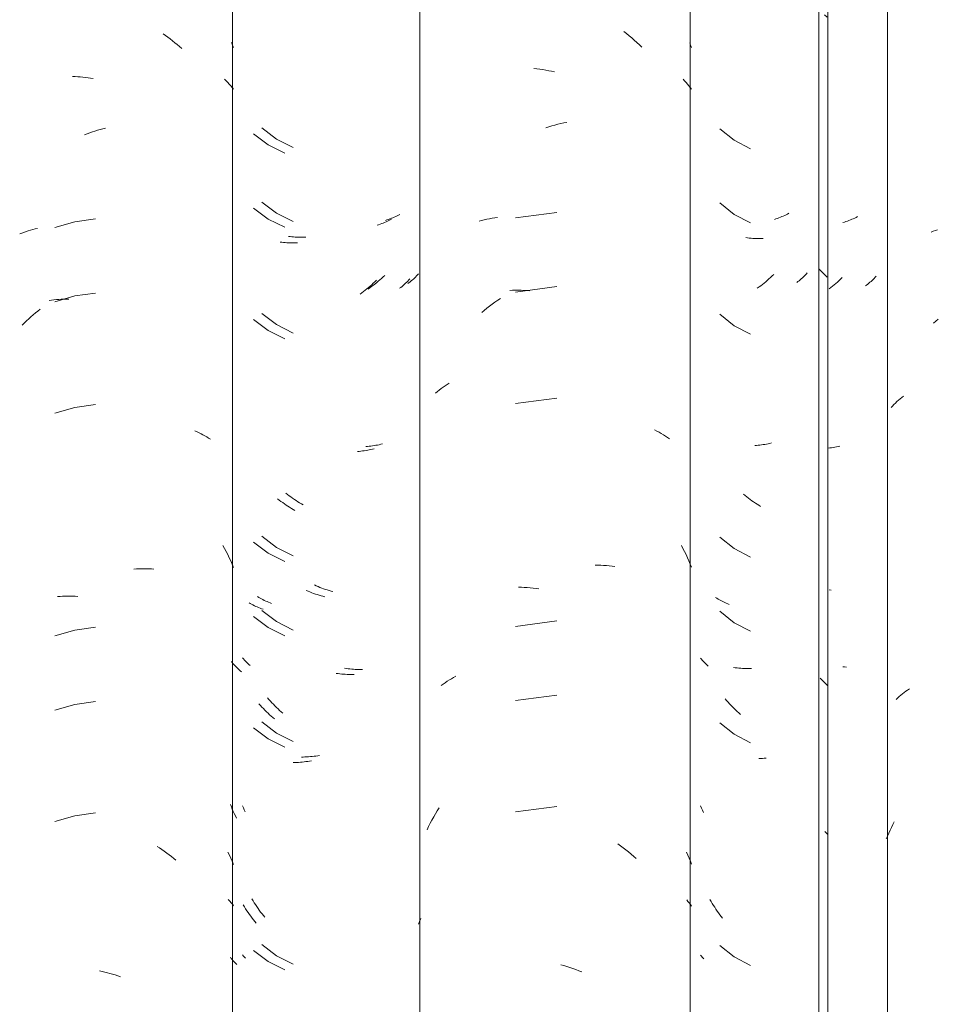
# Model space of a CAD drawing. Header units: metres. Extents: x -27.3 to 21, y -0.3 to 10.3.
# Tile 127 of 255: x 11.431 to 11.803, y 3.473 to 3.873. Entities that reach past the tile are written whole.
import ezdxf

# ---------------------------------------------------------------- set-up
doc = ezdxf.new("R2010")
doc.units = ezdxf.units.M
doc.layers.add('A-GLAZ-CWMG', color=7, linetype='Continuous', lineweight=5)

# ---------------------------------------------------------------- blocks, each defined once
blk = doc.blocks.new('FP_67-FACHADA 03')
at = {"layer": 'A-GLAZ-CWMG', "color": 9, "true_color": 0xc0c0c0}
for p, q in [((16.69683, 3.8671), (16.6978, 3.86641)), ((16.6978, 3.86641), (16.69876, 3.8657)), ((16.69876, 3.8657), (16.69971, 3.86498)), ((16.69971, 3.86498), (16.70066, 3.86424)), ((16.70066, 3.86424), (16.70159, 3.86348)), ((16.70159, 3.86348), (16.70252, 3.8627)), ((16.70252, 3.8627), (16.70344, 3.86191)), ((16.70344, 3.86191), (16.70434, 3.86111)), ((16.72453, 3.86353), (16.72499, 3.86251)), ((16.72499, 3.86251), (16.72544, 3.86148)), ((16.66005, 3.84977), (16.66108, 3.84972)), ((16.66108, 3.84972), (16.66212, 3.84966)), ((16.66212, 3.84966), (16.66316, 3.84959)), ((16.66316, 3.84959), (16.6642, 3.84949)), ((16.6642, 3.84949), (16.66525, 3.84937)), ((16.66525, 3.84937), (16.6663, 3.84924)), ((16.6663, 3.84924), (16.66735, 3.84909)), ((16.66735, 3.84909), (16.6684, 3.84891)), ((16.72174, 3.84868), (16.72241, 3.84803)), ((16.72241, 3.84803), (16.72305, 3.84737)), ((16.72305, 3.84737), (16.72368, 3.8467)), ((16.72368, 3.8467), (16.72428, 3.84601)), ((16.72428, 3.84601), (16.72487, 3.84532)), ((16.72487, 3.84532), (16.72544, 3.84461)), ((16.6649, 3.82604), (16.66594, 3.82645)), ((16.66594, 3.82645), (16.66699, 3.82684)), ((16.66699, 3.82684), (16.66805, 3.82722)), ((16.66805, 3.82722), (16.6691, 3.82757)), ((16.6691, 3.82757), (16.67016, 3.82791)), ((16.67016, 3.82791), (16.67122, 3.82823)), ((16.67122, 3.82823), (16.67227, 3.82853)), ((16.67227, 3.82853), (16.67333, 3.82881)), ((16.6609, 3.79079), (16.65278, 3.78845)), ((16.66928, 3.79197), (16.6609, 3.79079)), ((16.63853, 3.78582), (16.6394, 3.78616)), ((16.6394, 3.78616), (16.64027, 3.78648)), ((16.64027, 3.78648), (16.64115, 3.78679)), ((16.64115, 3.78679), (16.64204, 3.78708)), ((16.64204, 3.78708), (16.64295, 3.78736)), ((16.64295, 3.78736), (16.64386, 3.78762)), ((16.64386, 3.78762), (16.64478, 3.78787)), ((16.64478, 3.78787), (16.64571, 3.7881)), ((16.66928, 3.76183), (16.6609, 3.76065)), ((16.65048, 3.75884), (16.65146, 3.75897)), ((16.65146, 3.75897), (16.65245, 3.75908)), ((16.65245, 3.75908), (16.65344, 3.75917)), ((16.6609, 3.76065), (16.65278, 3.7583)), ((16.65344, 3.75917), (16.65444, 3.75925)), ((16.65444, 3.75925), (16.65545, 3.7593)), ((16.65545, 3.7593), (16.65646, 3.75934)), ((16.65646, 3.75934), (16.65747, 3.75936)), ((16.65747, 3.75936), (16.6585, 3.75937)), ((16.64403, 3.753), (16.64495, 3.75378)), ((16.64495, 3.75378), (16.64588, 3.75454)), ((16.64588, 3.75454), (16.64682, 3.75529)), ((16.63955, 3.74886), (16.64043, 3.74972)), ((16.64043, 3.74972), (16.64131, 3.75056)), ((16.64131, 3.75056), (16.64221, 3.75139)), ((16.64221, 3.75139), (16.64311, 3.7522)), ((16.64311, 3.7522), (16.64403, 3.753)), ((16.6609, 3.71543), (16.65278, 3.71309)), ((16.66928, 3.71661), (16.6609, 3.71543)), ((16.70972, 3.70592), (16.71055, 3.70554)), ((16.71055, 3.70554), (16.71137, 3.70515)), ((16.71137, 3.70515), (16.71218, 3.70474)), ((16.71218, 3.70474), (16.71297, 3.70432)), ((16.71297, 3.70432), (16.71375, 3.70388)), ((16.71375, 3.70388), (16.71452, 3.70343)), ((16.71452, 3.70343), (16.71528, 3.70297)), ((16.71528, 3.70297), (16.71602, 3.70249)), ((16.72101, 3.65941), (16.7217, 3.65817)), ((16.7217, 3.65817), (16.72237, 3.65692)), ((16.72237, 3.65692), (16.72302, 3.65566)), ((16.72302, 3.65566), (16.72366, 3.65438)), ((16.72366, 3.65438), (16.72427, 3.6531)), ((16.68492, 3.6498), (16.68596, 3.64986)), ((16.68596, 3.64986), (16.68699, 3.6499)), ((16.68699, 3.6499), (16.68802, 3.64992)), ((16.68802, 3.64992), (16.68904, 3.64992)), ((16.68904, 3.64992), (16.69006, 3.64991)), ((16.69006, 3.64991), (16.69107, 3.64987)), ((16.69107, 3.64987), (16.69208, 3.64982)), ((16.69208, 3.64982), (16.69308, 3.64975)), ((16.72427, 3.6531), (16.72486, 3.6518)), ((16.72486, 3.6518), (16.72544, 3.65048)), ((16.65392, 3.63864), (16.65492, 3.6387)), ((16.65492, 3.6387), (16.65593, 3.63875)), ((16.65593, 3.63875), (16.65695, 3.63878)), ((16.65695, 3.63878), (16.65796, 3.6388)), ((16.65796, 3.6388), (16.65899, 3.63879)), ((16.65899, 3.63879), (16.66002, 3.63877)), ((16.66002, 3.63877), (16.66105, 3.63873)), ((16.66105, 3.63873), (16.66209, 3.63867)), ((16.66928, 3.62618), (16.6609, 3.62501)), ((16.6609, 3.62501), (16.65278, 3.62266)), ((16.6609, 3.59486), (16.65278, 3.59252)), ((16.66928, 3.59604), (16.6609, 3.59486)), ((16.6609, 3.54965), (16.65278, 3.5473)), ((16.66928, 3.55083), (16.6609, 3.54965)), ((16.69433, 3.53721), (16.69532, 3.53657)), ((16.69532, 3.53657), (16.6963, 3.5359)), ((16.6963, 3.5359), (16.69727, 3.53522)), ((16.69727, 3.53522), (16.69824, 3.53452)), ((16.69824, 3.53452), (16.69919, 3.53381)), ((16.69919, 3.53381), (16.70014, 3.53307)), ((16.72311, 3.53491), (16.72372, 3.53368)), ((16.72372, 3.53368), (16.72431, 3.53244)), ((16.70014, 3.53307), (16.70108, 3.53233)), ((16.70108, 3.53233), (16.70201, 3.53156)), ((16.72431, 3.53244), (16.72488, 3.53118)), ((16.72488, 3.53118), (16.72544, 3.52991)), ((16.72326, 3.51558), (16.72383, 3.51496)), ((16.72383, 3.51496), (16.72438, 3.51433)), ((16.72438, 3.51433), (16.72492, 3.51369)), ((16.72492, 3.51369), (16.72544, 3.51304)), ((16.67098, 3.4867), (16.67204, 3.48647)), ((16.67204, 3.48647), (16.6731, 3.48621)), ((16.6731, 3.48621), (16.67416, 3.48594)), ((16.67416, 3.48594), (16.67521, 3.48565)), ((16.67521, 3.48565), (16.67627, 3.48534)), ((16.67627, 3.48534), (16.67733, 3.48501)), ((16.67733, 3.48501), (16.67838, 3.48466)), ((16.67838, 3.48466), (16.67944, 3.4843))]:
    blk.add_line(p, q, dxfattribs=at)
blk = doc.blocks.new('FP_68-FACHADA 03')
at = {"layer": 'A-GLAZ-CWMG', "color": 9, "true_color": 0xc0c0c0}
for p, q in [((16.73693, 3.82891), (16.74287, 3.82436)), ((16.74287, 3.82436), (16.74955, 3.82097)), ((16.73693, 3.79877), (16.74287, 3.79422)), ((16.74287, 3.79422), (16.74955, 3.79082)), ((16.79239, 3.79349), (16.79183, 3.79321)), ((16.79294, 3.79378), (16.79239, 3.79349)), ((16.78767, 3.79154), (16.78704, 3.79135)), ((16.78829, 3.79175), (16.78767, 3.79154)), ((16.7889, 3.79196), (16.78829, 3.79175)), ((16.7895, 3.79219), (16.7889, 3.79196)), ((16.7901, 3.79243), (16.7895, 3.79219)), ((16.79068, 3.79268), (16.7901, 3.79243)), ((16.79126, 3.79294), (16.79068, 3.79268)), ((16.79183, 3.79321), (16.79126, 3.79294)), ((16.74835, 3.78477), (16.74767, 3.78486)), ((16.74904, 3.78469), (16.74835, 3.78477)), ((16.74974, 3.78462), (16.74904, 3.78469)), ((16.75044, 3.78457), (16.74974, 3.78462)), ((16.75114, 3.78453), (16.75044, 3.78457)), ((16.75186, 3.7845), (16.75114, 3.78453)), ((16.75257, 3.78449), (16.75186, 3.7845)), ((16.75329, 3.78449), (16.75257, 3.78449)), ((16.75401, 3.7845), (16.75329, 3.78449)), ((16.75474, 3.78452), (16.75401, 3.7845)), ((16.80045, 3.76961), (16.80007, 3.76918)), ((16.78284, 3.76551), (16.78217, 3.76498)), ((16.78352, 3.76606), (16.78284, 3.76551)), ((16.78418, 3.76662), (16.78352, 3.76606)), ((16.78484, 3.76719), (16.78418, 3.76662)), ((16.78549, 3.76778), (16.78484, 3.76719)), ((16.78614, 3.76838), (16.78549, 3.76778)), ((16.78678, 3.76898), (16.78614, 3.76838)), ((16.79664, 3.76602), (16.79616, 3.76566)), ((16.79711, 3.76639), (16.79664, 3.76602)), ((16.79757, 3.76676), (16.79711, 3.76639)), ((16.79801, 3.76715), (16.79757, 3.76676)), ((16.79845, 3.76754), (16.79801, 3.76715)), ((16.79887, 3.76794), (16.79845, 3.76754)), ((16.79928, 3.76834), (16.79887, 3.76794)), ((16.79968, 3.76876), (16.79928, 3.76834)), ((16.80007, 3.76918), (16.79968, 3.76876)), ((16.78079, 3.76394), (16.7801, 3.76344)), ((16.78148, 3.76445), (16.78079, 3.76394)), ((16.78217, 3.76498), (16.78148, 3.76445)), ((16.73693, 3.75356), (16.74287, 3.74901)), ((16.74287, 3.74901), (16.74955, 3.74561)), ((16.77976, 3.69958), (16.77906, 3.69953)), ((16.78046, 3.69964), (16.77976, 3.69958)), ((16.78115, 3.69972), (16.78046, 3.69964)), ((16.78184, 3.6998), (16.78115, 3.69972)), ((16.78252, 3.6999), (16.78184, 3.6998)), ((16.7832, 3.70002), (16.78252, 3.6999)), ((16.78386, 3.70014), (16.7832, 3.70002)), ((16.78453, 3.70028), (16.78386, 3.70014)), ((16.78518, 3.70043), (16.78453, 3.70028)), ((16.78583, 3.70059), (16.78518, 3.70043)), ((16.74734, 3.6801), (16.74666, 3.68064)), ((16.74802, 3.67957), (16.74734, 3.6801)), ((16.74871, 3.67906), (16.74802, 3.67957)), ((16.7494, 3.67856), (16.74871, 3.67906)), ((16.7501, 3.67807), (16.7494, 3.67856)), ((16.75081, 3.67759), (16.7501, 3.67807)), ((16.75151, 3.67713), (16.75081, 3.67759)), ((16.75223, 3.67668), (16.75151, 3.67713)), ((16.75294, 3.67624), (16.75223, 3.67668)), ((16.75367, 3.67581), (16.75294, 3.67624)), ((16.73693, 3.66313), (16.74287, 3.65858)), ((16.74287, 3.65858), (16.74955, 3.65518)), ((16.75899, 3.64299), (16.75824, 3.64332)), ((16.75973, 3.64267), (16.75899, 3.64299)), ((16.76048, 3.64237), (16.75973, 3.64267)), ((16.76123, 3.64208), (16.76048, 3.64237)), ((16.76198, 3.64181), (16.76123, 3.64208)), ((16.76273, 3.64155), (16.76198, 3.64181)), ((16.76348, 3.6413), (16.76273, 3.64155)), ((16.73569, 3.63827), (16.73516, 3.63859)), ((16.73622, 3.63796), (16.73569, 3.63827)), ((16.73676, 3.63766), (16.73622, 3.63796)), ((16.73731, 3.63737), (16.73676, 3.63766)), ((16.73787, 3.63709), (16.73731, 3.63737)), ((16.76423, 3.64107), (16.76348, 3.6413)), ((16.76498, 3.64085), (16.76423, 3.64107)), ((16.76573, 3.64064), (16.76498, 3.64085)), ((16.73844, 3.63682), (16.73787, 3.63709)), ((16.73902, 3.63656), (16.73844, 3.63682)), ((16.73961, 3.63631), (16.73902, 3.63656)), ((16.7402, 3.63607), (16.73961, 3.63631)), ((16.74081, 3.63584), (16.7402, 3.63607)), ((16.73693, 3.63298), (16.74287, 3.62844)), ((16.74287, 3.62844), (16.74955, 3.62504)), ((16.72944, 3.61328), (16.72904, 3.61375)), ((16.72985, 3.61282), (16.72944, 3.61328)), ((16.73028, 3.61236), (16.72985, 3.61282)), ((16.73073, 3.61192), (16.73028, 3.61236)), ((16.73118, 3.61148), (16.73073, 3.61192)), ((16.73166, 3.61106), (16.73118, 3.61148)), ((16.73214, 3.61064), (16.73166, 3.61106)), ((16.77115, 3.60941), (16.77041, 3.60952)), ((16.77189, 3.60932), (16.77115, 3.60941)), ((16.77263, 3.60924), (16.77189, 3.60932)), ((16.77337, 3.60917), (16.77263, 3.60924)), ((16.7741, 3.60912), (16.77337, 3.60917)), ((16.77483, 3.60908), (16.7741, 3.60912)), ((16.77556, 3.60905), (16.77483, 3.60908)), ((16.77628, 3.60903), (16.77556, 3.60905)), ((16.777, 3.60903), (16.77628, 3.60903)), ((16.77772, 3.60904), (16.777, 3.60903)), ((16.73974, 3.59686), (16.73915, 3.59753)), ((16.74034, 3.59619), (16.73974, 3.59686)), ((16.74095, 3.59554), (16.74034, 3.59619)), ((16.74156, 3.59489), (16.74095, 3.59554)), ((16.74218, 3.59426), (16.74156, 3.59489)), ((16.74281, 3.59364), (16.74218, 3.59426)), ((16.74345, 3.59303), (16.74281, 3.59364)), ((16.74409, 3.59243), (16.74345, 3.59303)), ((16.74474, 3.59184), (16.74409, 3.59243)), ((16.7454, 3.59127), (16.74474, 3.59184)), ((16.73693, 3.58777), (16.74287, 3.58322)), ((16.74287, 3.58322), (16.74955, 3.57982)), ((16.75368, 3.57349), (16.75296, 3.57349)), ((16.7544, 3.57351), (16.75368, 3.57349)), ((16.75513, 3.57354), (16.7544, 3.57351)), ((16.75586, 3.57359), (16.75513, 3.57354)), ((16.7566, 3.57365), (16.75586, 3.57359)), ((16.75734, 3.57372), (16.7566, 3.57365)), ((16.75808, 3.5738), (16.75734, 3.57372)), ((16.75882, 3.5739), (16.75808, 3.5738)), ((16.75956, 3.57402), (16.75882, 3.5739)), ((16.76031, 3.57414), (16.75956, 3.57402)), ((16.7294, 3.55287), (16.72904, 3.55371)), ((16.72977, 3.55203), (16.7294, 3.55287)), ((16.73016, 3.5512), (16.72977, 3.55203)), ((16.73334, 3.51513), (16.73286, 3.51592)), ((16.73382, 3.51435), (16.73334, 3.51513)), ((16.73432, 3.51357), (16.73382, 3.51435)), ((16.73482, 3.51281), (16.73432, 3.51357)), ((16.73534, 3.51205), (16.73482, 3.51281)), ((16.73586, 3.5113), (16.73534, 3.51205)), ((16.7364, 3.51057), (16.73586, 3.5113)), ((16.73695, 3.50984), (16.7364, 3.51057)), ((16.7375, 3.50912), (16.73695, 3.50984)), ((16.73806, 3.50841), (16.7375, 3.50912)), ((16.73693, 3.49734), (16.74287, 3.49279)), ((16.72944, 3.49271), (16.72904, 3.49318)), ((16.72985, 3.49225), (16.72944, 3.49271)), ((16.73028, 3.4918), (16.72985, 3.49225)), ((16.74287, 3.49279), (16.74955, 3.4894))]:
    blk.add_line(p, q, dxfattribs=at)
blk = doc.blocks.new('FP_70-FACHADA 03')
at = {"layer": 'A-GLAZ-CWMG', "color": 9, "true_color": 0xc0c0c0}
for p, q in [((16.94926, 3.79336), (16.94868, 3.7931)), ((16.94983, 3.79364), (16.94926, 3.79336)), ((16.95039, 3.79392), (16.94983, 3.79364)), ((16.95094, 3.79421), (16.95039, 3.79392)), ((16.94567, 3.79195), (16.94504, 3.79176)), ((16.94629, 3.79216), (16.94567, 3.79195)), ((16.9469, 3.79238), (16.94629, 3.79216)), ((16.9475, 3.79261), (16.9469, 3.79238)), ((16.9481, 3.79285), (16.9475, 3.79261)), ((16.94868, 3.7931), (16.9481, 3.79285)), ((16.94478, 3.76939), (16.94415, 3.76878)), ((16.95805, 3.76964), (16.95766, 3.76921)), ((16.95842, 3.77007), (16.95805, 3.76964)), ((16.94018, 3.76536), (16.9395, 3.76483)), ((16.94086, 3.7659), (16.94018, 3.76536)), ((16.94153, 3.76645), (16.94086, 3.7659)), ((16.94219, 3.76702), (16.94153, 3.76645)), ((16.94285, 3.76759), (16.94219, 3.76702)), ((16.9435, 3.76818), (16.94285, 3.76759)), ((16.94415, 3.76878), (16.9435, 3.76818)), ((16.95463, 3.76647), (16.95415, 3.76611)), ((16.95509, 3.76684), (16.95463, 3.76647)), ((16.95555, 3.76721), (16.95509, 3.76684)), ((16.95599, 3.7676), (16.95555, 3.76721)), ((16.95643, 3.76799), (16.95599, 3.7676)), ((16.95685, 3.76839), (16.95643, 3.76799)), ((16.95726, 3.7688), (16.95685, 3.76839)), ((16.95766, 3.76921), (16.95726, 3.7688)), ((16.93881, 3.76432), (16.93812, 3.76381)), ((16.9395, 3.76483), (16.93881, 3.76432)), ((16.93778, 3.69995), (16.93708, 3.6999)), ((16.93848, 3.70002), (16.93778, 3.69995)), ((16.93917, 3.7001), (16.93848, 3.70002)), ((16.93986, 3.70019), (16.93917, 3.7001)), ((16.94054, 3.70029), (16.93986, 3.70019)), ((16.94121, 3.70041), (16.94054, 3.70029)), ((16.94188, 3.70053), (16.94121, 3.70041)), ((16.94254, 3.70067), (16.94188, 3.70053)), ((16.94319, 3.70083), (16.94254, 3.70067)), ((16.94384, 3.70099), (16.94319, 3.70083)), ((16.92918, 3.60973), (16.92843, 3.60983)), ((16.92992, 3.60964), (16.92918, 3.60973)), ((16.93066, 3.60957), (16.92992, 3.60964)), ((16.9314, 3.6095), (16.93066, 3.60957)), ((16.93213, 3.60945), (16.9314, 3.6095)), ((16.93286, 3.60942), (16.93213, 3.60945)), ((16.93359, 3.6094), (16.93286, 3.60942)), ((16.93431, 3.60939), (16.93359, 3.6094)), ((16.93503, 3.60939), (16.93431, 3.60939)), ((16.93574, 3.60941), (16.93503, 3.60939))]:
    blk.add_line(p, q, dxfattribs=at)
blk = doc.blocks.new('Rectangular Mullion - Telha Fibrocimento - Ondulada-V57-FACHADA 03')
at = {"layer": 'A-GLAZ-CWMG', "true_color": 0xc0c0c0}
h = blk.add_hatch(dxfattribs=at)
h.set_pattern_fill('FP_8', color=9, style=0, pattern_type=2)
h.set_pattern_definition([(315.081, (25.504, -5.855), (0.2861737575, -0.270297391), [0.01667, -0.28643, 0.01667, -1.903]), (315.081, (25.504, -5.855), (0.2861737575, -0.270297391), [-0.31978, -0.28643, 0.01667, -0.58954, -1.01]), (315.081, (25.504, -5.855), (0.2861737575, -0.270297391), [-1.212, 0.01667, -0.28643, 0.01667, -0.69057]), (315.081, (25.504, -5.855), (0.2861737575, -0.270297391), [-1.532, -0.1854, 0.01667, -0.4885]), (126.286, (25.611, -5.954), (-0.205045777, 0.24913451), [0.00997, -0.17136, 0.00997, -1.138]), (126.286, (25.611, -5.954), (-0.205045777, 0.24913451), [-0.19131, -0.17136, 0.00997, -0.35269, -0.60444]), (126.286, (25.611, -5.954), (-0.205045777, 0.24913451), [-0.72533, 0.00997, -0.17136, 0.00997, -0.41314]), (126.286, (25.611, -5.954), (-0.205045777, 0.24913451), [-0.91664, -0.11092, 0.00997, -0.29225]), (147.695, (25.647, -5.96), (-0.081132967, 0.021153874), [0.00698, -0.11998, 0.00698, -0.79715]), (147.695, (25.647, -5.96), (-0.081132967, 0.021153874), [-0.13395, -0.11998, 0.00698, -0.24695, -0.42323]), (147.695, (25.647, -5.96), (-0.081132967, 0.021153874), [-0.50787, 0.00698, -0.11998, 0.00698, -0.28928]), (147.695, (25.647, -5.96), (-0.081132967, 0.021153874), [-0.64182, -0.07766, 0.00698, -0.20463])])
h.paths.add_polyline_path([(16.96682, 2.77693), (16.96644, 4.13255), (16.96314, 4.13584), (16.96314, 2.78059), (16.96674, 2.77701)])
at = {"layer": 'A-GLAZ-CWMG'}
for p, q in [((16.72493, 2.77941), (16.72493, 4.13466)), ((16.96314, 2.78059), (16.96314, 4.13584)), ((16.96682, 2.77693), (16.96682, 4.13218))]:
    blk.add_line(p, q, dxfattribs=at)
for name in ['FP_67-FACHADA 03', 'FP_68-FACHADA 03', 'FP_70-FACHADA 03']:
    blk.add_blockref(name, (0, 0), dxfattribs=at)
blk = doc.blocks.new('FP_76-FACHADA 03')
at = {"layer": 'A-GLAZ-CWMG', "color": 9, "true_color": 0xc0c0c0}
for p, q in [((16.73347, 3.82647), (16.73947, 3.822)), ((16.73947, 3.822), (16.74619, 3.81868)), ((16.73347, 3.79632), (16.73947, 3.79185)), ((16.73947, 3.79185), (16.74619, 3.78853)), ((16.78432, 3.78959), (16.7837, 3.78939)), ((16.78494, 3.7898), (16.78432, 3.78959)), ((16.78555, 3.79002), (16.78494, 3.7898)), ((16.78615, 3.79025), (16.78555, 3.79002)), ((16.78675, 3.79049), (16.78615, 3.79025)), ((16.78733, 3.79074), (16.78675, 3.79049)), ((16.78791, 3.791), (16.78733, 3.79074)), ((16.78848, 3.79128), (16.78791, 3.791)), ((16.78903, 3.79156), (16.78848, 3.79128)), ((16.78958, 3.79185), (16.78903, 3.79156)), ((16.74499, 3.78246), (16.7443, 3.78255)), ((16.74568, 3.78239), (16.74499, 3.78246)), ((16.74638, 3.78234), (16.74568, 3.78239)), ((16.74709, 3.78229), (16.74638, 3.78234)), ((16.7478, 3.78226), (16.74709, 3.78229)), ((16.74851, 3.78224), (16.7478, 3.78226)), ((16.74923, 3.78223), (16.74851, 3.78224)), ((16.74995, 3.78224), (16.74923, 3.78223)), ((16.75068, 3.78226), (16.74995, 3.78224)), ((16.75141, 3.78229), (16.75068, 3.78226)), ((16.78216, 3.76581), (16.78151, 3.76522)), ((16.7828, 3.76641), (16.78216, 3.76581)), ((16.78344, 3.76702), (16.7828, 3.76641)), ((16.79479, 3.76539), (16.79431, 3.76497)), ((16.79526, 3.76583), (16.79479, 3.76539)), ((16.79571, 3.76627), (16.79526, 3.76583)), ((16.79615, 3.76672), (16.79571, 3.76627)), ((16.79658, 3.76718), (16.79615, 3.76672)), ((16.79699, 3.76765), (16.79658, 3.76718)), ((16.77747, 3.76194), (16.77677, 3.76144)), ((16.77816, 3.76246), (16.77747, 3.76194)), ((16.77884, 3.76299), (16.77816, 3.76246)), ((16.77951, 3.76353), (16.77884, 3.76299)), ((16.78018, 3.76408), (16.77951, 3.76353)), ((16.78085, 3.76465), (16.78018, 3.76408)), ((16.78151, 3.76522), (16.78085, 3.76465)), ((16.79331, 3.76415), (16.79279, 3.76376)), ((16.79382, 3.76455), (16.79331, 3.76415)), ((16.79431, 3.76497), (16.79382, 3.76455)), ((16.73347, 3.75111), (16.73947, 3.74664)), ((16.73947, 3.74664), (16.74619, 3.74332)), ((16.77644, 3.69757), (16.77574, 3.69752)), ((16.77714, 3.69764), (16.77644, 3.69757)), ((16.77783, 3.69772), (16.77714, 3.69764)), ((16.77851, 3.69781), (16.77783, 3.69772)), ((16.77919, 3.69792), (16.77851, 3.69781)), ((16.77987, 3.69803), (16.77919, 3.69792)), ((16.78053, 3.69816), (16.77987, 3.69803)), ((16.78119, 3.6983), (16.78053, 3.69816)), ((16.78185, 3.69846), (16.78119, 3.6983)), ((16.78249, 3.69862), (16.78185, 3.69846)), ((16.74397, 3.67779), (16.74329, 3.67832)), ((16.74466, 3.67727), (16.74397, 3.67779)), ((16.74535, 3.67676), (16.74466, 3.67727)), ((16.74605, 3.67627), (16.74535, 3.67676)), ((16.74675, 3.67579), (16.74605, 3.67627)), ((16.74746, 3.67532), (16.74675, 3.67579)), ((16.74817, 3.67486), (16.74746, 3.67532)), ((16.74889, 3.67442), (16.74817, 3.67486)), ((16.74961, 3.67399), (16.74889, 3.67442)), ((16.75033, 3.67357), (16.74961, 3.67399)), ((16.73347, 3.66068), (16.73947, 3.65621)), ((16.73947, 3.65621), (16.74619, 3.65289)), ((16.75567, 3.6408), (16.75492, 3.64112)), ((16.75641, 3.64049), (16.75567, 3.6408)), ((16.75716, 3.6402), (16.75641, 3.64049)), ((16.75791, 3.63992), (16.75716, 3.6402)), ((16.75866, 3.63965), (16.75791, 3.63992)), ((16.75941, 3.6394), (16.75866, 3.63965)), ((16.76017, 3.63916), (16.75941, 3.6394)), ((16.76092, 3.63893), (16.76017, 3.63916)), ((16.76167, 3.63872), (16.76092, 3.63893)), ((16.76242, 3.63852), (16.76167, 3.63872)), ((16.7322, 3.6358), (16.73167, 3.63612)), ((16.73274, 3.6355), (16.7322, 3.6358)), ((16.73329, 3.63521), (16.73274, 3.6355)), ((16.73385, 3.63493), (16.73329, 3.63521)), ((16.73442, 3.63465), (16.73385, 3.63493)), ((16.735, 3.63439), (16.73442, 3.63465)), ((16.73558, 3.63414), (16.735, 3.63439)), ((16.73618, 3.6339), (16.73558, 3.63414)), ((16.73678, 3.63367), (16.73618, 3.6339)), ((16.73739, 3.63345), (16.73678, 3.63367)), ((16.73347, 3.63054), (16.73947, 3.62607)), ((16.73947, 3.62607), (16.74619, 3.62275)), ((16.7249, 3.6118), (16.72455, 3.61224)), ((16.72526, 3.61136), (16.7249, 3.6118)), ((16.72564, 3.61093), (16.72526, 3.61136)), ((16.72603, 3.61051), (16.72564, 3.61093)), ((16.72643, 3.61009), (16.72603, 3.61051)), ((16.72684, 3.60969), (16.72643, 3.61009)), ((16.72726, 3.60929), (16.72684, 3.60969)), ((16.72769, 3.60889), (16.72726, 3.60929)), ((16.72814, 3.60851), (16.72769, 3.60889)), ((16.72859, 3.60813), (16.72814, 3.60851)), ((16.76784, 3.60734), (16.7671, 3.60744)), ((16.76858, 3.60725), (16.76784, 3.60734)), ((16.76932, 3.60718), (16.76858, 3.60725)), ((16.77006, 3.60711), (16.76932, 3.60718)), ((16.77079, 3.60707), (16.77006, 3.60711)), ((16.77152, 3.60703), (16.77079, 3.60707)), ((16.77225, 3.60701), (16.77152, 3.60703)), ((16.77297, 3.607), (16.77225, 3.60701)), ((16.77369, 3.60701), (16.77297, 3.607)), ((16.7744, 3.60702), (16.77369, 3.60701)), ((16.73631, 3.59445), (16.73571, 3.59512)), ((16.73691, 3.59379), (16.73631, 3.59445)), ((16.73753, 3.59314), (16.73691, 3.59379)), ((16.73815, 3.59251), (16.73753, 3.59314)), ((16.73878, 3.59188), (16.73815, 3.59251)), ((16.73941, 3.59127), (16.73878, 3.59188)), ((16.74005, 3.59067), (16.73941, 3.59127)), ((16.7407, 3.59007), (16.74005, 3.59067)), ((16.74136, 3.5895), (16.7407, 3.59007)), ((16.74202, 3.58893), (16.74136, 3.5895)), ((16.73347, 3.58532), (16.73947, 3.58085)), ((16.73947, 3.58085), (16.74619, 3.57754)), ((16.75034, 3.57125), (16.74962, 3.57124)), ((16.75107, 3.57128), (16.75034, 3.57125)), ((16.7518, 3.57132), (16.75107, 3.57128)), ((16.75254, 3.57137), (16.7518, 3.57132)), ((16.75327, 3.57143), (16.75254, 3.57137)), ((16.75401, 3.57151), (16.75327, 3.57143)), ((16.75476, 3.57161), (16.75401, 3.57151)), ((16.7555, 3.57171), (16.75476, 3.57161)), ((16.75625, 3.57183), (16.7555, 3.57171)), ((16.75699, 3.57197), (16.75625, 3.57183)), ((16.72452, 3.55332), (16.72415, 3.55428)), ((16.7249, 3.55238), (16.72452, 3.55332)), ((16.72529, 3.55143), (16.7249, 3.55238)), ((16.7257, 3.5505), (16.72529, 3.55143)), ((16.72612, 3.54957), (16.7257, 3.5505)), ((16.72656, 3.54866), (16.72612, 3.54957)), ((16.72981, 3.51264), (16.72933, 3.51342)), ((16.73031, 3.51186), (16.72981, 3.51264)), ((16.73081, 3.51109), (16.73031, 3.51186)), ((16.73133, 3.51033), (16.73081, 3.51109)), ((16.73185, 3.50958), (16.73133, 3.51033)), ((16.73238, 3.50884), (16.73185, 3.50958)), ((16.73293, 3.50811), (16.73238, 3.50884)), ((16.73348, 3.50739), (16.73293, 3.50811)), ((16.73404, 3.50668), (16.73348, 3.50739)), ((16.73461, 3.50598), (16.73404, 3.50668)), ((16.73347, 3.4949), (16.73947, 3.49043)), ((16.72448, 3.49176), (16.72415, 3.4922)), ((16.72482, 3.49133), (16.72448, 3.49176)), ((16.72517, 3.4909), (16.72482, 3.49133)), ((16.72553, 3.49048), (16.72517, 3.4909)), ((16.72591, 3.49007), (16.72553, 3.49048)), ((16.72629, 3.48966), (16.72591, 3.49007)), ((16.72669, 3.48926), (16.72629, 3.48966)), ((16.73947, 3.49043), (16.74619, 3.48711))]:
    blk.add_line(p, q, dxfattribs=at)
blk = doc.blocks.new('FP_77-FACHADA 03')
at = {"layer": 'A-GLAZ-CWMG', "color": 9, "true_color": 0xc0c0c0}
for p, q in [((16.8839, 3.86803), (16.88498, 3.86718)), ((16.88498, 3.86718), (16.88605, 3.86632)), ((16.88605, 3.86632), (16.8871, 3.86543)), ((16.8871, 3.86543), (16.88815, 3.86452)), ((16.88815, 3.86452), (16.88918, 3.86359)), ((16.88918, 3.86359), (16.8902, 3.86264)), ((16.8902, 3.86264), (16.89121, 3.86167)), ((16.91065, 3.86338), (16.91104, 3.86245)), ((16.91104, 3.86245), (16.91143, 3.86152)), ((16.84737, 3.85305), (16.84857, 3.85291)), ((16.84857, 3.85291), (16.84977, 3.85275)), ((16.84977, 3.85275), (16.85097, 3.85256)), ((16.85097, 3.85256), (16.85218, 3.85235)), ((16.85218, 3.85235), (16.85338, 3.85211)), ((16.85338, 3.85211), (16.85459, 3.85186)), ((16.85459, 3.85186), (16.8558, 3.85158)), ((16.90798, 3.8486), (16.9086, 3.84795)), ((16.9086, 3.84795), (16.9092, 3.84729)), ((16.9092, 3.84729), (16.90979, 3.84663)), ((16.90979, 3.84663), (16.91035, 3.84595)), ((16.91035, 3.84595), (16.9109, 3.84526)), ((16.9109, 3.84526), (16.91143, 3.84456)), ((16.85227, 3.82896), (16.85348, 3.82934)), ((16.85348, 3.82934), (16.85469, 3.8297)), ((16.85469, 3.8297), (16.8559, 3.83003)), ((16.8559, 3.83003), (16.8571, 3.83034)), ((16.8571, 3.83034), (16.85831, 3.83062)), ((16.85831, 3.83062), (16.85952, 3.83089)), ((16.85952, 3.83089), (16.86073, 3.83113)), ((16.85667, 3.79457), (16.83996, 3.79231)), ((16.82509, 3.79096), (16.82614, 3.79126)), ((16.82614, 3.79126), (16.8272, 3.79153)), ((16.8272, 3.79153), (16.82826, 3.79178)), ((16.82826, 3.79178), (16.82934, 3.79201)), ((16.82934, 3.79201), (16.83043, 3.79222)), ((16.83043, 3.79222), (16.83153, 3.79241)), ((16.83153, 3.79241), (16.83264, 3.79257)), ((16.83759, 3.7629), (16.83874, 3.76295)), ((16.83874, 3.76295), (16.8399, 3.76298)), ((16.8399, 3.76298), (16.84107, 3.76298)), ((16.85667, 3.76443), (16.83996, 3.76217)), ((16.84107, 3.76298), (16.84224, 3.76296)), ((16.84224, 3.76296), (16.84342, 3.76292)), ((16.84342, 3.76292), (16.84461, 3.76286)), ((16.84461, 3.76286), (16.84579, 3.76277)), ((16.82938, 3.7565), (16.83047, 3.75733)), ((16.83047, 3.75733), (16.83157, 3.75813)), ((16.83157, 3.75813), (16.83268, 3.75891)), ((16.83268, 3.75891), (16.8338, 3.75967)), ((16.82617, 3.75391), (16.82723, 3.75479)), ((16.82723, 3.75479), (16.8283, 3.75566)), ((16.8283, 3.75566), (16.82938, 3.7565)), ((16.81215, 3.72477), (16.813, 3.72531)), ((16.80743, 3.72117), (16.80818, 3.72181)), ((16.80818, 3.72181), (16.80893, 3.72243)), ((16.80893, 3.72243), (16.80971, 3.72304)), ((16.80971, 3.72304), (16.81051, 3.72363)), ((16.81051, 3.72363), (16.81132, 3.72421)), ((16.81132, 3.72421), (16.81215, 3.72477)), ((16.85667, 3.71921), (16.83996, 3.71696)), ((16.89642, 3.70626), (16.89733, 3.70579)), ((16.89733, 3.70579), (16.89823, 3.7053)), ((16.89823, 3.7053), (16.89912, 3.70479)), ((16.89912, 3.70479), (16.89999, 3.70427)), ((16.89999, 3.70427), (16.90084, 3.70373)), ((16.90084, 3.70373), (16.90167, 3.70317)), ((16.90167, 3.70317), (16.90249, 3.7026)), ((16.90728, 3.65936), (16.90793, 3.65813)), ((16.90793, 3.65813), (16.90855, 3.65689)), ((16.90855, 3.65689), (16.90917, 3.65564)), ((16.90917, 3.65564), (16.90976, 3.65437)), ((16.90976, 3.65437), (16.91033, 3.6531)), ((16.87222, 3.65139), (16.87338, 3.65138)), ((16.87338, 3.65138), (16.87454, 3.65135)), ((16.87454, 3.65135), (16.8757, 3.6513)), ((16.8757, 3.6513), (16.87684, 3.65123)), ((16.87684, 3.65123), (16.87798, 3.65113)), ((16.87798, 3.65113), (16.87911, 3.65102)), ((16.87911, 3.65102), (16.88023, 3.65088)), ((16.91033, 3.6531), (16.91089, 3.65181)), ((16.91089, 3.65181), (16.91143, 3.65052)), ((16.84113, 3.64241), (16.8423, 3.64239)), ((16.8423, 3.64239), (16.84348, 3.64235)), ((16.84348, 3.64235), (16.84466, 3.64228)), ((16.84466, 3.64228), (16.84585, 3.6422)), ((16.84585, 3.6422), (16.84704, 3.64209)), ((16.84704, 3.64209), (16.84824, 3.64195)), ((16.84824, 3.64195), (16.84944, 3.64179)), ((16.85667, 3.62879), (16.83996, 3.62653)), ((16.81391, 3.60529), (16.81479, 3.6058)), ((16.81479, 3.6058), (16.81568, 3.6063)), ((16.80975, 3.60249), (16.81055, 3.60309)), ((16.81055, 3.60309), (16.81136, 3.60366)), ((16.81136, 3.60366), (16.81219, 3.60422)), ((16.81219, 3.60422), (16.81304, 3.60477)), ((16.81304, 3.60477), (16.81391, 3.60529)), ((16.85667, 3.59864), (16.83996, 3.59638)), ((16.85667, 3.55343), (16.83996, 3.55117)), ((16.80667, 3.54915), (16.80739, 3.55042)), ((16.80739, 3.55042), (16.80813, 3.55167)), ((16.80813, 3.55167), (16.80889, 3.55291)), ((16.80462, 3.54527), (16.80529, 3.54657)), ((16.80529, 3.54657), (16.80597, 3.54787)), ((16.80597, 3.54787), (16.80667, 3.54915)), ((16.80398, 3.54395), (16.80462, 3.54527)), ((16.88146, 3.53827), (16.88256, 3.53747)), ((16.88256, 3.53747), (16.88365, 3.53665)), ((16.88365, 3.53665), (16.88473, 3.53581)), ((16.88473, 3.53581), (16.8858, 3.53495)), ((16.8858, 3.53495), (16.88686, 3.53406)), ((16.88686, 3.53406), (16.88791, 3.53316)), ((16.90929, 3.5348), (16.90985, 3.5336)), ((16.90985, 3.5336), (16.91039, 3.53239)), ((16.88791, 3.53316), (16.88895, 3.53223)), ((16.91039, 3.53239), (16.91092, 3.53117)), ((16.91092, 3.53117), (16.91143, 3.52995)), ((16.90943, 3.51547), (16.90995, 3.51486)), ((16.90995, 3.51486), (16.91046, 3.51424)), ((16.91046, 3.51424), (16.91095, 3.51362)), ((16.91095, 3.51362), (16.91143, 3.51298)), ((16.80055, 3.50562), (16.80097, 3.50676)), ((16.80097, 3.50676), (16.80141, 3.5079)), ((16.85838, 3.48918), (16.85959, 3.48883)), ((16.85959, 3.48883), (16.8608, 3.48845)), ((16.8608, 3.48845), (16.862, 3.48805)), ((16.862, 3.48805), (16.86321, 3.48763)), ((16.86321, 3.48763), (16.86441, 3.48718)), ((16.86441, 3.48718), (16.8656, 3.48671)), ((16.8656, 3.48671), (16.8668, 3.48622))]:
    blk.add_line(p, q, dxfattribs=at)
blk = doc.blocks.new('FP_78-FACHADA 03')
at = {"layer": 'A-GLAZ-CWMG', "color": 9, "true_color": 0xc0c0c0}
for p, q in [((16.92288, 3.82856), (16.92874, 3.82393)), ((16.92874, 3.82393), (16.93537, 3.82045)), ((16.92288, 3.79842), (16.92874, 3.79379)), ((16.92874, 3.79379), (16.93537, 3.7903)), ((16.97347, 3.79065), (16.97284, 3.79046)), ((16.9741, 3.79085), (16.97347, 3.79065)), ((16.97471, 3.79106), (16.9741, 3.79085)), ((16.97532, 3.79129), (16.97471, 3.79106)), ((16.97592, 3.79152), (16.97532, 3.79129)), ((16.97651, 3.79177), (16.97592, 3.79152)), ((16.97709, 3.79202), (16.97651, 3.79177)), ((16.97766, 3.79229), (16.97709, 3.79202)), ((16.97822, 3.79257), (16.97766, 3.79229)), ((16.97878, 3.79285), (16.97822, 3.79257)), ((16.93418, 3.78426), (16.9335, 3.78436)), ((16.93486, 3.78417), (16.93418, 3.78426)), ((16.93556, 3.7841), (16.93486, 3.78417)), ((16.93625, 3.78404), (16.93556, 3.7841)), ((16.93695, 3.78399), (16.93625, 3.78404)), ((16.93766, 3.78395), (16.93695, 3.78399)), ((16.93837, 3.78393), (16.93766, 3.78395)), ((16.93909, 3.78392), (16.93837, 3.78393)), ((16.93981, 3.78392), (16.93909, 3.78392)), ((16.94053, 3.78394), (16.93981, 3.78392)), ((16.96998, 3.76576), (16.96931, 3.7652)), ((16.97064, 3.76632), (16.96998, 3.76576)), ((16.9713, 3.7669), (16.97064, 3.76632)), ((16.97194, 3.7675), (16.9713, 3.7669)), ((16.97258, 3.7681), (16.97194, 3.7675)), ((16.98296, 3.76544), (16.98249, 3.76507)), ((16.98342, 3.76581), (16.98296, 3.76544)), ((16.98387, 3.76619), (16.98342, 3.76581)), ((16.9843, 3.76658), (16.98387, 3.76619)), ((16.98473, 3.76698), (16.9843, 3.76658)), ((16.98514, 3.76738), (16.98473, 3.76698)), ((16.98555, 3.7678), (16.98514, 3.76738)), ((16.98594, 3.76822), (16.98555, 3.7678)), ((16.98632, 3.76864), (16.98594, 3.76822)), ((16.96796, 3.76413), (16.96727, 3.76361)), ((16.96864, 3.76466), (16.96796, 3.76413)), ((16.96931, 3.7652), (16.96864, 3.76466)), ((16.98249, 3.76507), (16.98201, 3.76472)), ((16.92288, 3.7532), (16.92874, 3.74857)), ((16.92874, 3.74857), (16.93537, 3.74509)), ((16.96763, 3.69896), (16.96694, 3.69888)), ((16.96831, 3.69905), (16.96763, 3.69896)), ((16.96899, 3.69916), (16.96831, 3.69905)), ((16.96966, 3.69928), (16.96899, 3.69916)), ((16.97033, 3.69941), (16.96966, 3.69928)), ((16.97098, 3.69955), (16.97033, 3.69941)), ((16.97163, 3.69971), (16.97098, 3.69955)), ((16.93317, 3.67961), (16.9325, 3.68016)), ((16.93385, 3.67907), (16.93317, 3.67961)), ((16.93453, 3.67855), (16.93385, 3.67907)), ((16.93522, 3.67804), (16.93453, 3.67855)), ((16.93592, 3.67754), (16.93522, 3.67804)), ((16.93662, 3.67705), (16.93592, 3.67754)), ((16.93732, 3.67658), (16.93662, 3.67705)), ((16.93803, 3.67612), (16.93732, 3.67658)), ((16.93875, 3.67568), (16.93803, 3.67612)), ((16.93946, 3.67524), (16.93875, 3.67568)), ((16.92288, 3.66277), (16.92874, 3.65814)), ((16.92874, 3.65814), (16.93537, 3.65466)), ((16.92165, 3.63793), (16.92114, 3.63826)), ((16.92217, 3.63761), (16.92165, 3.63793)), ((16.92271, 3.63731), (16.92217, 3.63761)), ((16.92325, 3.63701), (16.92271, 3.63731)), ((16.9238, 3.63672), (16.92325, 3.63701)), ((16.92436, 3.63644), (16.9238, 3.63672)), ((16.92493, 3.63617), (16.92436, 3.63644)), ((16.92551, 3.63592), (16.92493, 3.63617)), ((16.9261, 3.63567), (16.92551, 3.63592)), ((16.9267, 3.63544), (16.9261, 3.63567)), ((16.92288, 3.63263), (16.92874, 3.628)), ((16.92874, 3.628), (16.93537, 3.62452)), ((16.91542, 3.61318), (16.91507, 3.61361)), ((16.91578, 3.61276), (16.91542, 3.61318)), ((16.91615, 3.61234), (16.91578, 3.61276)), ((16.91653, 3.61193), (16.91615, 3.61234)), ((16.91692, 3.61153), (16.91653, 3.61193)), ((16.91733, 3.61113), (16.91692, 3.61153)), ((16.91774, 3.61074), (16.91733, 3.61113)), ((16.91817, 3.61036), (16.91774, 3.61074)), ((16.92565, 3.59646), (16.92506, 3.59715)), ((16.92624, 3.59579), (16.92565, 3.59646)), ((16.92684, 3.59513), (16.92624, 3.59579)), ((16.92744, 3.59447), (16.92684, 3.59513)), ((16.92806, 3.59383), (16.92744, 3.59447)), ((16.92868, 3.5932), (16.92806, 3.59383)), ((16.92931, 3.59258), (16.92868, 3.5932)), ((16.92995, 3.59198), (16.92931, 3.59258)), ((16.9306, 3.59138), (16.92995, 3.59198)), ((16.93125, 3.5908), (16.9306, 3.59138)), ((16.92288, 3.58742), (16.92874, 3.58279)), ((16.92874, 3.58279), (16.93537, 3.5793)), ((16.93948, 3.57292), (16.93876, 3.57292)), ((16.9402, 3.57293), (16.93948, 3.57292)), ((16.94092, 3.57296), (16.9402, 3.57293)), ((16.94165, 3.57299), (16.94092, 3.57296)), ((16.91544, 3.55276), (16.91507, 3.55368)), ((16.91583, 3.55185), (16.91544, 3.55276)), ((16.91624, 3.55094), (16.91583, 3.55185)), ((16.91934, 3.51483), (16.91888, 3.51563)), ((16.91982, 3.51404), (16.91934, 3.51483)), ((16.9203, 3.51326), (16.91982, 3.51404)), ((16.9208, 3.51248), (16.9203, 3.51326)), ((16.92131, 3.51172), (16.9208, 3.51248)), ((16.92182, 3.51096), (16.92131, 3.51172)), ((16.92235, 3.51022), (16.92182, 3.51096)), ((16.92289, 3.50948), (16.92235, 3.51022)), ((16.92343, 3.50876), (16.92289, 3.50948)), ((16.92399, 3.50804), (16.92343, 3.50876)), ((16.92288, 3.49699), (16.92874, 3.49236)), ((16.91538, 3.49266), (16.91507, 3.49304)), ((16.91569, 3.49228), (16.91538, 3.49266)), ((16.91602, 3.49191), (16.91569, 3.49228)), ((16.91636, 3.49154), (16.91602, 3.49191)), ((16.92874, 3.49236), (16.93537, 3.48888))]:
    blk.add_line(p, q, dxfattribs=at)
blk = doc.blocks.new('FP_79-FACHADA 03')
at = {"layer": 'A-GLAZ-CWMG', "color": 9, "true_color": 0xc0c0c0}
for p, q in [((17.00869, 3.7866), (17.00956, 3.78692)), ((17.00956, 3.78692), (17.01044, 3.78724)), ((17.01044, 3.78724), (17.01133, 3.78753)), ((17.00972, 3.74962), (17.01061, 3.75047)), ((17.01061, 3.75047), (17.0115, 3.7513)), ((16.99421, 3.71717), (16.99482, 3.71776)), ((16.99482, 3.71776), (16.99545, 3.71833)), ((16.99545, 3.71833), (16.99609, 3.71889)), ((16.99609, 3.71889), (16.99675, 3.71944)), ((16.99675, 3.71944), (16.99743, 3.71998)), ((16.99246, 3.71536), (16.99302, 3.71598)), ((16.99302, 3.71598), (16.99361, 3.71658)), ((16.99361, 3.71658), (16.99421, 3.71717)), ((16.9945, 3.59689), (16.99512, 3.59746)), ((16.99512, 3.59746), (16.99576, 3.59803)), ((16.99576, 3.59803), (16.99641, 3.59859)), ((16.99641, 3.59859), (16.99707, 3.59913)), ((16.99707, 3.59913), (16.99775, 3.59966)), ((16.99775, 3.59966), (16.99845, 3.60018)), ((16.99845, 3.60018), (16.99916, 3.60069)), ((16.99916, 3.60069), (16.99988, 3.60118)), ((16.99258, 3.54493), (16.99315, 3.54608)), ((16.99315, 3.54608), (16.99374, 3.54723)), ((16.99096, 3.54141), (16.99148, 3.5426)), ((16.99148, 3.5426), (16.99202, 3.54377)), ((16.99202, 3.54377), (16.99258, 3.54493)), ((16.99045, 3.54022), (16.99096, 3.54141))]:
    blk.add_line(p, q, dxfattribs=at)
blk = doc.blocks.new('Rectangular Mullion - Telha Fibrocimento - Ondulada-V71-FACHADA 03')
at = {"layer": 'A-GLAZ-CWMG'}
for p, q in [((16.91091, 2.77941), (16.91091, 4.13466)), ((16.99097, 2.77902), (16.99097, 4.13427)), ((16.80108, 2.77698), (16.80108, 4.13223))]:
    blk.add_line(p, q, dxfattribs=at)
for name in ['FP_79-FACHADA 03', 'FP_77-FACHADA 03', 'FP_76-FACHADA 03', 'FP_78-FACHADA 03']:
    blk.add_blockref(name, (0, 0), dxfattribs=at)
blk = doc.blocks.new('FP_86-FACHADA 03')
at = {"layer": 'A-GLAZ-CWMG', "color": 9, "true_color": 0xc0c0c0}
for p, q in [((16.96812, 3.64121), (16.96734, 3.64141)), ((16.97354, 3.61006), (16.97279, 3.61016)), ((16.97428, 3.60998), (16.97354, 3.61006))]:
    blk.add_line(p, q, dxfattribs=at)
blk = doc.blocks.new('Rectangular Mullion - Telha Fibrocimento - Ondulada-V85-FACHADA 03')
at = {"layer": 'A-GLAZ-CWMG'}
blk.add_blockref('FP_86-FACHADA 03', (0, 0), dxfattribs=at)

msp = doc.modelspace()

# ---------------------------------------------------------------- block references
at = {"layer": 'A-GLAZ-CWMG'}
for name in ['Rectangular Mullion - Telha Fibrocimento - Ondulada-V57-FACHADA 03', 'Rectangular Mullion - Telha Fibrocimento - Ondulada-V71-FACHADA 03', 'Rectangular Mullion - Telha Fibrocimento - Ondulada-V85-FACHADA 03']:
    msp.add_blockref(name, (-5.20782, 0), dxfattribs=at)

doc.saveas('drawing.dxf')
